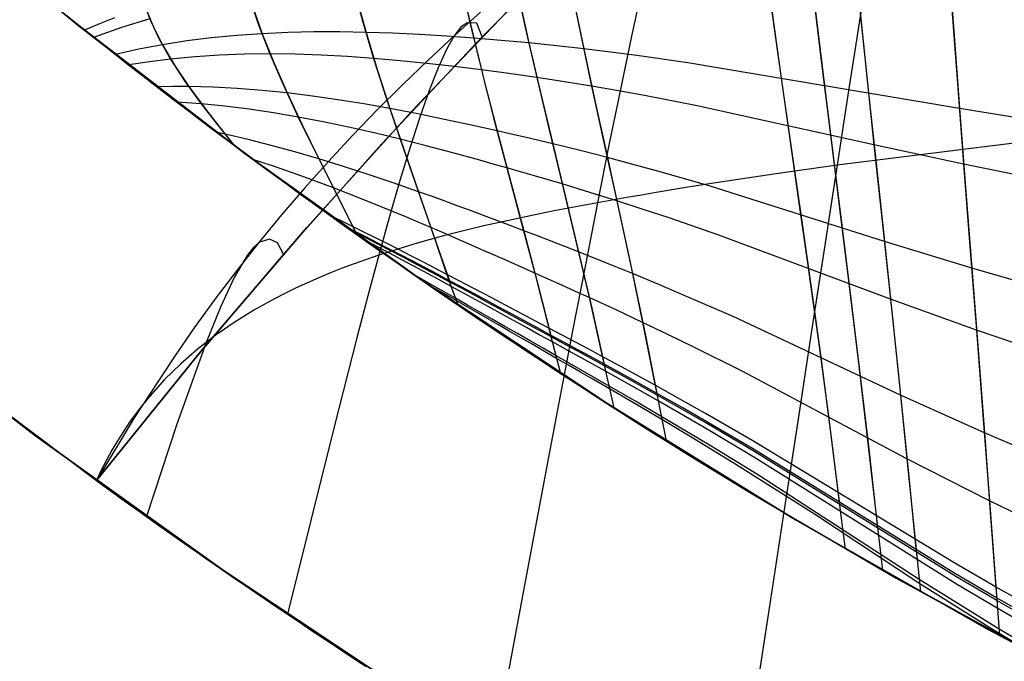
# Model space of a CAD drawing. Header units: millimetres. Extents: x -58 to 58, y -58 to 58.
# Tile 7 of 74: x -34.41 to -26.01, y -48.09 to -42.62. Entities that reach past the tile are written whole.
import ezdxf

# ---------------------------------------------------------------- set-up
doc = ezdxf.new("R2010")
doc.units = ezdxf.units.MM
doc.header["$MEASUREMENT"] = 0
doc.layers.add('Predefinito', color=5, linetype='Continuous')

msp = doc.modelspace()

# ---------------------------------------------------------------- linework, layer by layer
at = {"layer": 'Predefinito', "color": 9}
for points in [[(-21.4335, -36.1325), (-21.9998, -36.3993), (-22.559, -36.681), (-23.1108, -36.977), (-23.655, -37.2869), (-24.1915, -37.6099), (-24.72, -37.9454), (-25.2404, -38.293), (-25.7529, -38.652), (-26.2576, -39.022), (-26.7546, -39.4026), (-27.2441, -39.7931), (-27.726, -40.1931), (-28.2004, -40.602), (-28.6672, -41.019), (-29.5787, -41.8761), (-30.4636, -42.763), (-31.3246, -43.6782), (-32.1606, -44.6166), (-32.9707, -45.5733), (-33.7575, -46.5476)], [(-21.5032, -36.1643), (-21.9305, -36.3656), (-22.3584, -36.5778), (-22.7868, -36.801), (-23.2159, -37.0354), (-23.6456, -37.2813), (-24.076, -37.5388), (-24.507, -37.8081), (-24.9388, -38.0895), (-25.3713, -38.3831), (-25.8045, -38.6891), (-26.2385, -39.0077), (-26.6733, -39.3392), (-27.5454, -40.0413), (-28.4209, -40.7972), (-29.3002, -41.6082), (-30.1832, -42.4761), (-31.0703, -43.4024), (-31.9616, -44.3887), (-32.8573, -45.4366), (-33.7575, -46.5476)], [(-33.7575, -46.5476), (-32.8573, -45.4366), (-31.9616, -44.3887), (-31.0703, -43.4024), (-30.1832, -42.4761), (-29.3002, -41.6082), (-28.4209, -40.7972), (-27.5454, -40.0413), (-26.6733, -39.3392), (-26.2385, -39.0077), (-25.8045, -38.6891), (-25.3713, -38.3831), (-24.9388, -38.0895), (-24.507, -37.8081), (-24.076, -37.5388), (-23.6456, -37.2813), (-23.2159, -37.0354), (-22.7868, -36.801), (-22.3584, -36.5778), (-21.9305, -36.3656), (-21.5032, -36.1643)], [(-39.8913, -41.4118), (-38.4259, -42.775), (-36.9138, -44.0865), (-35.3571, -45.3445), (-33.7575, -46.5476)], [(-35.4307, -41.4116), (-33.9802, -42.6098), (-32.4892, -43.7573), (-30.9595, -44.8526), (-29.3929, -45.8945), (-27.7913, -46.8817), (-26.1566, -47.813), (-24.4907, -48.6873), (-22.7956, -49.5036), (-21.0733, -50.261), (-19.326, -50.9584), (-17.5556, -51.5951), (-15.7642, -52.1703), (-13.9541, -52.6833)], [(-13.9541, -52.6833), (-15.7642, -52.1703), (-17.5556, -51.5951), (-19.326, -50.9584), (-21.0733, -50.261), (-22.7956, -49.5036), (-24.4907, -48.6873), (-26.1566, -47.813), (-27.7913, -46.8817), (-29.3929, -45.8945), (-30.9595, -44.8526), (-32.4892, -43.7573), (-33.9802, -42.6098), (-35.4307, -41.4116)], [(-35.8507, -44.9553), (-34.2776, -46.1659), (-32.6637, -47.3216), (-31.0109, -48.4208), (-29.3211, -49.4623), (-27.5964, -50.4449), (-25.8388, -51.3674), (-24.0504, -52.2286), (-22.2333, -53.0276), (-20.3898, -53.7634), (-18.5219, -54.4352), (-16.632, -55.042), (-14.7222, -55.5833)], [(-14.7222, -55.5833), (-16.632, -55.042), (-18.5219, -54.4352), (-20.3898, -53.7634), (-22.2333, -53.0276), (-24.0504, -52.2286), (-25.8388, -51.3674), (-27.5964, -50.4449), (-29.3211, -49.4623), (-31.0109, -48.4208), (-32.6637, -47.3216), (-34.2776, -46.1659), (-35.8507, -44.9553)]]:
    msp.add_lwpolyline(points, dxfattribs=at)
at = {"layer": 'Predefinito', "color": 9, "extrusion": (0.988885, 0.077357, -0.126975)}
msp.add_lwpolyline([(-42.5424, 342.6164), (-42.7927, 343.0226)], dxfattribs=at)
at = {"layer": 'Predefinito', "color": 9, "extrusion": (0.99194, 0.073702, -0.103064)}
msp.add_lwpolyline([(-43.1775, 344.8923), (-43.5228, 345.3712)], dxfattribs=at)
at = {"layer": 'Predefinito', "color": 9, "extrusion": (0.993089, 0.071632, -0.092968)}
msp.add_lwpolyline([(-43.5079, 345.7673), (-43.8879, 346.2571)], dxfattribs=at)
at = {"layer": 'Predefinito', "color": 9, "extrusion": (0.99409, 0.069072, -0.083755)}
msp.add_lwpolyline([(-43.8478, 346.5141), (-44.2481, 346.9966)], dxfattribs=at)
at = {"layer": 'Predefinito', "color": 9, "extrusion": (0.995639, 0.063471, -0.068375)}
msp.add_lwpolyline([(-44.5128, 347.6636), (-44.9207, 348.1011)], dxfattribs=at)
at = {"layer": 'Predefinito', "color": 9, "extrusion": (0, 1, 0)}
for points in [[(33.7575, 35), (33.7575, 60)], [(33.7575, 320), (33.7575, 345)]]:
    msp.add_lwpolyline(points, dxfattribs=at)
at = {"layer": 'Predefinito', "color": 9, "extrusion": (1, 0, 0)}
msp.add_lwpolyline([(-46.5476, 60), (-46.5476, 320)], dxfattribs=at)
at = {"layer": 'Predefinito', "color": 9, "extrusion": (0.996717, 0.057854, -0.056635)}
msp.add_lwpolyline([(-45.1261, 348.4836), (-45.5044, 348.8528)], dxfattribs=at)
at = {"layer": 'Predefinito', "color": 9, "extrusion": (0.998507, 0.041967, -0.034959)}
msp.add_lwpolyline([(-46.4088, 349.8383), (-46.71, 350.0888)], dxfattribs=at)
at = {"layer": 'Predefinito', "color": 9}
for points in [[(-28.4617, -37.9647, 335.1857), (-28.4446, -38.2408, 336.2427), (-28.424, -38.5494, 337.2829), (-28.3992, -38.8888, 338.3054), (-28.3697, -39.2578, 339.309), (-28.3347, -39.6549, 340.2925), (-28.2938, -40.0788, 341.2548), (-28.2465, -40.5284, 342.1944), (-28.1925, -41.0025, 343.1096), (-28.1317, -41.4998, 343.9987), (-28.0643, -42.0186, 344.8595), (-27.9909, -42.5573, 345.6911), (-27.9124, -43.1146, 346.4938), (-27.8301, -43.689, 347.2676), (-27.7454, -44.2786, 348.0131), (-27.6601, -44.8814, 348.7309), (-27.5757, -45.4952, 349.4219), (-27.494, -46.1176, 350.0875), (-27.4164, -46.7461, 350.7294)], [(-28.4569, -38.0661, 44.4117), (-28.438, -38.363, 43.3328), (-28.4151, -38.6934, 42.272), (-28.3876, -39.0557, 41.2304), (-28.3546, -39.4484, 40.2092), (-28.3157, -39.8702, 39.2097), (-28.2703, -40.3196, 38.2336), (-28.2178, -40.7954, 37.2822), (-28.1583, -41.2963, 36.3574), (-28.0917, -41.8207, 35.4618), (-28.0184, -42.3666, 34.5968), (-27.9394, -42.9327, 33.7624), (-27.8559, -43.5173, 32.9584), (-27.7694, -44.1186, 32.1846), (-27.6818, -44.7344, 31.4402), (-27.5947, -45.3624, 30.7243), (-27.5101, -46, 30.0355), (-27.3885, -46.9624, 29.0561), (-27.3669, -47.1307, 28.8905)], [(-28.0252, -38.0412, 336.3682), (-28.006, -38.3694, 337.4132), (-27.9831, -38.7299, 338.4395), (-27.956, -39.121, 339.446), (-27.9241, -39.5413, 340.4314), (-27.887, -39.9895, 341.3945), (-27.8441, -40.464, 342.3338), (-27.7953, -40.9637, 343.2478), (-27.7406, -41.4871, 344.1345), (-27.6799, -42.0321, 344.9919), (-27.6138, -42.5968, 345.8192), (-27.5431, -43.1799, 346.6166), (-27.4688, -43.7796, 347.3846), (-27.3923, -44.3939, 348.1237), (-27.3148, -45.0207, 348.8346), (-27.238, -45.6579, 349.5185), (-27.1631, -46.303, 350.1767), (-27.0914, -46.9537, 350.8109)], [(-26.7148, -38.0297, 41.7501), (-26.7054, -38.2494, 41.2194), (-26.6953, -38.4782, 40.6946), (-26.6845, -38.7157, 40.1761), (-26.6728, -38.9618, 39.6639), (-26.6603, -39.2162, 39.1583), (-26.647, -39.4787, 38.6594), (-26.6326, -39.749, 38.1675), (-26.6173, -40.0269, 37.6826), (-26.601, -40.312, 37.2051), (-26.5836, -40.6043, 36.735), (-26.5652, -40.9035, 36.2728), (-26.5458, -41.2092, 35.8185), (-26.5253, -41.5212, 35.3727), (-26.5038, -41.8388, 34.9356), (-26.4813, -42.1618, 34.5073), (-26.4579, -42.49, 34.0877), (-26.4084, -43.1605, 33.2742), (-26.3562, -43.8481, 32.4942), (-26.302, -44.5503, 31.7467), (-26.2466, -45.2647, 31.0305), (-26.1911, -45.9888, 30.344), (-26.1361, -46.7198, 29.6856), (-26.0483, -47.8721, 28.7073)], [(-26.7124, -38.0571, 338.3193), (-26.7032, -38.2721, 338.8354), (-26.6933, -38.4957, 339.3457), (-26.6827, -38.7275, 339.8502), (-26.6714, -38.9675, 340.3486), (-26.6592, -39.2153, 340.8408), (-26.6462, -39.4708, 341.3266), (-26.6323, -39.7336, 341.8059), (-26.6174, -40.0037, 342.2785), (-26.6016, -40.2807, 342.7441), (-26.5848, -40.5645, 343.2026), (-26.5671, -40.8548, 343.6538), (-26.5483, -41.1514, 344.0974), (-26.5286, -41.454, 344.5331), (-26.4863, -42.0753, 345.3799), (-26.4402, -42.7163, 346.1934), (-26.3912, -43.3749, 346.9747), (-26.3397, -44.049, 347.7244), (-26.2865, -44.7363, 348.4437), (-26.2325, -45.4345, 349.1337), (-26.1785, -46.1412, 349.7958), (-26.1252, -46.854, 350.4316), (-26.0735, -47.5707, 351.0431)], [(-28.0191, -38.1712, 43.2052), (-27.9978, -38.5224, 42.1399), (-27.9724, -38.9068, 41.0947), (-27.9423, -39.3228, 40.0711), (-27.9069, -39.769, 39.0703), (-27.8657, -40.2437, 38.0939), (-27.8183, -40.7455, 37.1433), (-27.7646, -41.2731, 36.2205), (-27.7046, -41.8243, 35.328), (-27.6387, -42.3971, 34.4671), (-27.5675, -42.9897, 33.6378), (-27.4922, -43.6005, 32.8396), (-27.414, -44.2273, 32.0722), (-27.3346, -44.868, 31.3347), (-27.2554, -45.5202, 30.6261), (-27.1779, -46.1813, 29.9448), (-27.0489, -47.3139, 28.849)], [(-27.5859, -38.1644, 42.5409), (-27.5756, -38.3546, 42.0085), (-27.5644, -38.5535, 41.4815), (-27.5523, -38.7607, 40.9599), (-27.5249, -39.1997, 39.9338), (-27.4929, -39.6699, 38.9317), (-27.4557, -40.1695, 37.9551), (-27.4132, -40.697, 37.0055), (-27.3898, -40.9706, 36.5414), (-27.3651, -41.2507, 36.0847), (-27.339, -41.5368, 35.6359), (-27.3114, -41.8284, 35.1953), (-27.2525, -42.4277, 34.3386), (-27.1889, -43.0467, 33.5144), (-27.1216, -43.6833, 32.7222), (-27.0517, -44.3355, 31.9613), (-26.9804, -45.0009, 31.2308), (-26.9091, -45.6772, 30.5294), (-26.8391, -46.3617, 29.8557), (-26.7242, -47.4981, 28.804)], [(-27.5831, -38.1929, 337.5428), (-27.562, -38.574, 338.573), (-27.5372, -38.9869, 339.5823), (-27.5083, -39.4301, 340.5695), (-27.4748, -39.9021, 341.5333), (-27.4362, -40.4012, 342.4723), (-27.3925, -40.9261, 343.3849), (-27.3435, -41.4751, 344.2692), (-27.2892, -42.0459, 345.1232), (-27.2301, -42.6365, 345.946), (-27.167, -43.245, 346.7382), (-27.1006, -43.8697, 347.5002), (-27.0321, -44.5086, 348.2328), (-26.9626, -45.1594, 348.9369), (-26.8933, -45.8198, 349.6136), (-26.8255, -46.4876, 350.2644), (-26.7603, -47.1603, 350.8911)], [(-32.4532, -40.5059, 60.0034), (-32.4972, -40.3174, 52.1756), (-32.5401, -40.3482, 50.1725), (-32.5639, -40.392, 49.1682), (-32.5874, -40.4571, 48.1671), (-32.6085, -40.5417, 47.1749), (-32.6268, -40.6444, 46.1918), (-32.6414, -40.764, 45.2182), (-32.6518, -40.8993, 44.2545), (-32.6562, -41.2119, 42.3579), (-32.6314, -41.5739, 40.5056), (-32.605, -41.7712, 39.5972), (-32.5674, -41.9784, 38.7016), (-32.5171, -42.1953, 37.8193), (-32.4527, -42.4222, 36.9504), (-32.3728, -42.6596, 36.0947), (-32.2767, -42.9086, 35.2523), (-32.1638, -43.1706, 34.4235), (-32.0348, -43.4472, 33.6092), (-31.8909, -43.7402, 32.8101), (-31.735, -44.051, 32.0272), (-31.5499, -44.423, 31.1666), (-31.5367, -44.4487, 31.11)], [(-32.4518, -40.5045, 319.9908), (-32.4917, -40.3163, 327.6141), (-32.5324, -40.3386, 329.5635), (-32.5553, -40.3756, 330.5411), (-32.5785, -40.4329, 331.5178), (-32.5999, -40.5092, 332.4868), (-32.6187, -40.6031, 333.4472), (-32.6344, -40.7135, 334.3987), (-32.6463, -40.8391, 335.3411), (-32.6557, -41.1319, 337.1969), (-32.6395, -41.4733, 339.0116), (-32.5889, -41.8563, 340.7816), (-32.5474, -42.062, 341.6484), (-32.4934, -42.277, 342.5025), (-32.4254, -42.5015, 343.344), (-32.3426, -42.7364, 344.1729), (-32.2441, -42.9826, 344.9892), (-32.1299, -43.2416, 345.7922), (-32.0004, -43.5149, 346.5815), (-31.8576, -43.804, 347.3561), (-31.7039, -44.1103, 348.1152), (-31.5432, -44.4343, 348.8581)], [(-33.1521, -41.2363, 60.0049), (-33.1606, -41.1388, 56.2878), (-33.2402, -41.0618, 52.4752), (-33.2975, -41.0798, 50.5506), (-33.3585, -41.1605, 48.6237), (-33.4112, -41.3022, 46.7226), (-33.4498, -41.4951, 44.8536), (-33.4684, -41.73, 43.0187), (-33.4581, -41.9984, 41.2199), (-33.4077, -42.293, 39.4598), (-33.363, -42.4486, 38.5951), (-33.3026, -42.6099, 37.7403), (-33.2242, -42.7775, 36.8951), (-33.1258, -42.9527, 36.0594), (-33.0055, -43.1374, 35.2334), (-32.8625, -43.3346, 34.4178), (-32.7319, -43.5033, 33.7739), (-32.5879, -43.684, 33.138)], [(-33.1507, -41.2348, 319.991), (-33.1578, -41.1401, 323.613), (-33.2331, -41.0611, 327.3229), (-33.2879, -41.0726, 329.1959), (-33.3475, -41.1418, 331.0735), (-33.4008, -41.2704, 332.9299), (-33.4414, -41.4492, 334.756), (-33.4645, -41.6696, 336.5503), (-33.4624, -41.9238, 338.3108), (-33.4255, -42.2043, 340.0353), (-33.3901, -42.3528, 340.8832), (-33.341, -42.5066, 341.7214), (-33.2762, -42.6657, 342.5503), (-33.1937, -42.8313, 343.3702), (-33.0916, -43.0045, 344.1811), (-32.9686, -43.1876, 344.9826), (-32.8239, -43.3832, 345.7741), (-32.7436, -43.4867, 346.1658), (-32.585, -43.6861, 346.8695)], [(-31.5674, -42.3187, 36.26), (-31.4858, -42.6259, 35.399), (-31.3912, -42.9475, 34.5552), (-31.2839, -43.2842, 33.7289), (-31.1654, -43.6366, 32.9207), (-31.0375, -44.0052, 32.1313), (-30.903, -44.3897, 31.3609), (-30.748, -44.8409, 30.5172), (-30.6726, -45.0494, 30.1476)], [(-30.6533, -42.2767, 35.6819), (-30.5678, -42.6529, 34.8209), (-30.4719, -43.0458, 33.9809), (-30.3668, -43.4552, 33.1623), (-30.2542, -43.8809, 32.3655), (-30.1364, -44.3224, 31.5906), (-30.0162, -44.7783, 30.8376), (-29.8817, -45.3067, 30.0159), (-29.7951, -45.6344, 29.5308)], [(-30.1856, -42.2723, 35.4379), (-30.0969, -42.6828, 34.579), (-29.999, -43.111, 33.7431), (-29.8935, -43.5564, 32.9305), (-29.7822, -44.0183, 32.1416), (-29.6677, -44.4957, 31.3762), (-29.5526, -44.9869, 30.634), (-29.4114, -45.6163, 29.7393), (-29.34, -45.9281, 29.3159)], [(-29.7207, -42.2775, 35.2252), (-29.6296, -42.7219, 34.3699), (-29.5307, -43.1847, 33.5395), (-29.4255, -43.6651, 32.7344), (-29.3163, -44.1621, 31.9544), (-29.2054, -44.674, 31.1996), (-29.0956, -45.199, 30.469), (-28.963, -45.8688, 29.5902), (-28.8948, -46.2097, 29.1618)], [(-31.5393, -42.4216, 344.0363), (-31.4557, -42.7254, 344.8691), (-31.3598, -43.043, 345.6856), (-31.2522, -43.3751, 346.4853), (-31.1343, -43.7222, 347.2677), (-31.0082, -44.0846, 348.0322), (-30.8763, -44.4623, 348.7785), (-30.7421, -44.8544, 349.5066)], [(-30.6237, -42.4029, 344.6146), (-30.537, -42.7746, 345.4462), (-30.4408, -43.1621, 346.2578), (-30.3362, -43.5653, 347.049), (-30.2251, -43.9838, 347.8194), (-30.1097, -44.417, 348.5691), (-29.9925, -44.8637, 349.2981), (-29.8764, -45.3223, 350.007)], [(-30.1548, -42.4101, 344.858), (-30.0654, -42.8156, 345.6869), (-29.9676, -43.2377, 346.4939), (-29.8631, -43.676, 347.2787), (-29.7538, -44.1297, 348.0411), (-29.6419, -44.5977, 348.7812), (-29.5301, -45.0785, 349.4994), (-29.4209, -45.5701, 350.1966)], [(-29.689, -42.4268, 345.0695), (-29.5977, -42.8655, 345.8943), (-29.4993, -43.3214, 346.6954), (-29.3956, -43.7938, 347.4725), (-29.2886, -44.2816, 348.2257), (-29.1807, -44.7832, 348.9553), (-29.0743, -45.2966, 349.662), (-28.9718, -45.8197, 350.3469)], [(-25.4096, -48.2141, 28.62), (-27.0455, -47.3159, 28.8486), (-27.9264, -46.8013, 28.9626), (-28.1724, -46.6537, 29.0008), (-28.3832, -46.5258, 29.0391), (-28.5656, -46.4139, 29.0774), (-28.7259, -46.3149, 29.1158), (-28.8684, -46.2262, 29.1542), (-28.9965, -46.146, 29.1926), (-29.1131, -46.0725, 29.231), (-29.2204, -46.0045, 29.2695), (-29.3201, -45.9411, 29.3079), (-29.4133, -45.8814, 29.3464), (-29.5011, -45.825, 29.3849), (-29.5841, -45.7715, 29.4234), (-29.663, -45.7204, 29.4619), (-29.8099, -45.6248, 29.5389), (-29.9448, -45.5364, 29.6159), (-30.0698, -45.4539, 29.6929), (-30.1865, -45.3764, 29.7699), (-30.2963, -45.3032, 29.8469), (-30.4, -45.2337, 29.9239), (-30.4983, -45.1675, 30.0009), (-30.5918, -45.1042, 30.0779), (-30.6809, -45.0437, 30.155), (-30.7661, -44.9855, 30.232), (-30.8476, -44.9297, 30.309), (-30.9262, -44.8756, 30.3864), (-31.0017, -44.8235, 30.4637), (-31.0743, -44.7732, 30.5411), (-31.1443, -44.7245, 30.6185), (-31.2769, -44.6319, 30.7732), (-31.4008, -44.5448, 30.9279), (-31.5169, -44.4627, 31.0826), (-31.6261, -44.3851, 31.2374), (-31.729, -44.3117, 31.3921), (-31.8261, -44.2419, 31.5468), (-31.9181, -44.1756, 31.7016), (-32.0053, -44.1124, 31.8563), (-32.0882, -44.0522, 32.0111), (-32.1671, -43.9947, 32.1658), (-32.2422, -43.9396, 32.3205), (-32.3139, -43.8869, 32.4753), (-32.3825, -43.8363, 32.63), (-32.4481, -43.7878, 32.7848), (-32.5713, -43.6962, 33.0943), (-32.6852, -43.6111, 33.4037), (-32.7911, -43.5316, 33.7132), (-32.8899, -43.4569, 34.0227), (-32.9824, -43.3868, 34.3322), (-33.0691, -43.3207, 34.6417), (-33.1504, -43.2586, 34.9512), (-33.2268, -43.1999, 35.2607), (-33.3667, -43.0919, 35.8795), (-33.4921, -42.9945, 36.4983), (-33.6048, -42.9065, 37.1171), (-33.7059, -42.8271, 37.7359), (-33.7968, -42.7554, 38.3548), (-33.8786, -42.6906, 38.9736), (-34.0187, -42.5791, 40.2112)], [(-34.0161, -42.5811, 339.8094), (-33.9173, -42.6599, 340.7094), (-33.8016, -42.7516, 341.6094), (-33.6668, -42.8578, 342.5095), (-33.5095, -42.981, 343.4095), (-33.4211, -43.0498, 343.8596), (-33.3253, -43.1239, 344.3096), (-33.2213, -43.2041, 344.7596), (-33.108, -43.291, 345.2096), (-32.984, -43.3855, 345.6601), (-32.848, -43.4886, 346.1105), (-32.7748, -43.5438, 346.3357), (-32.6976, -43.6018, 346.5609), (-32.6162, -43.6627, 346.7861), (-32.53, -43.727, 347.0114), (-32.4386, -43.7948, 347.2366), (-32.3415, -43.8666, 347.4618), (-32.2381, -43.9426, 347.687), (-32.1274, -44.0237, 347.9122), (-32.0085, -44.1101, 348.1374), (-31.9457, -44.1557, 348.25), (-31.8804, -44.2028, 348.3626), (-31.8125, -44.2517, 348.4752), (-31.7418, -44.3024, 348.5878), (-31.6681, -44.3551, 348.7004), (-31.5913, -44.4099, 348.813)], [(-33.6027, -42.6006, 341.4534), (-33.7316, -42.6518, 341.3167), (-33.8594, -42.7059, 341.1782)], [(-30.4798, -42.5532, 49.1661), (-30.7052, -42.756, 49.2816), (-30.9271, -42.9624, 49.4023), (-31.1453, -43.1726, 49.528), (-31.3597, -43.3866, 49.6583), (-31.5702, -43.6046, 49.7932), (-31.7766, -43.8265, 49.9324), (-31.9788, -44.0526, 50.0755), (-32.1767, -44.2828, 50.2225), (-32.37, -44.5172, 50.3731), (-32.5587, -44.7559, 50.5271), (-32.7429, -44.999, 50.684), (-32.9226, -45.2464, 50.8435), (-33.0979, -45.4981, 51.0052), (-33.4359, -46.0143, 51.3338), (-33.7575, -46.5476, 51.6667)], [(-30.4798, -42.5532, 330.8339), (-30.7052, -42.756, 330.7184), (-30.9271, -42.9624, 330.5977), (-31.1453, -43.1726, 330.472), (-31.3597, -43.3866, 330.3417), (-31.5702, -43.6046, 330.2068), (-31.7766, -43.8265, 330.0676), (-31.9788, -44.0526, 329.9245), (-32.1767, -44.2828, 329.7775), (-32.37, -44.5172, 329.6269), (-32.5587, -44.7559, 329.4729), (-32.7429, -44.999, 329.316), (-32.9226, -45.2464, 329.1565), (-33.0979, -45.4981, 328.9948), (-33.4359, -46.0143, 328.6662), (-33.7575, -46.5476, 328.3333)], [(-29.1456, -42.5508, 42.5182), (-29.19, -42.7574, 41.8881), (-29.2826, -43.1989, 40.6527), (-29.3797, -43.6741, 39.4524), (-29.4805, -44.1784, 38.2891), (-29.5843, -44.7073, 37.1642), (-29.6908, -45.2575, 36.0749), (-29.7994, -45.8258, 35.0177), (-29.9099, -46.4091, 33.9889), (-30.1349, -47.6082, 32.002), (-30.3626, -48.8299, 30.0855)], [(-29.1456, -42.5508, 337.4818), (-29.19, -42.7574, 338.1119), (-29.2826, -43.1989, 339.3473), (-29.3797, -43.6741, 340.5476), (-29.4805, -44.1784, 341.7109), (-29.5843, -44.7073, 342.8358), (-29.6908, -45.2575, 343.9251), (-29.7994, -45.8258, 344.9823), (-29.9099, -46.4091, 346.0111), (-30.1349, -47.6082, 347.998), (-30.3626, -48.8299, 349.9145)], [(-27.2325, -42.5516, 339.9193), (-27.2814, -42.8642, 340.5207), (-27.3317, -43.1867, 341.1106), (-27.3832, -43.5183, 341.6886), (-27.4359, -43.8584, 342.2545), (-27.4897, -44.2063, 342.808), (-27.5445, -44.5613, 343.3496), (-27.6002, -44.923, 343.8798), (-27.6567, -45.2909, 344.3992), (-27.772, -46.0433, 345.4079), (-27.89, -46.8146, 346.3804), (-28.0099, -47.6009, 347.3213), (-28.1314, -48.3982, 348.2351)], [(-27.2325, -42.5516, 40.0807), (-27.2814, -42.8642, 39.4793), (-27.3317, -43.1867, 38.8894), (-27.3832, -43.5183, 38.3114), (-27.4359, -43.8584, 37.7455), (-27.4897, -44.2061, 37.1922), (-27.5444, -44.561, 36.6508), (-27.6001, -44.9226, 36.1208), (-27.6566, -45.2903, 35.6015), (-27.7719, -46.0425, 34.5931), (-27.8898, -46.8135, 33.6209), (-28.0097, -47.5995, 32.6804), (-28.1311, -48.3965, 31.7669)], [(-33.3026, -42.6099, 37.7403), (-33.544, -42.6839, 37.9895), (-33.7814, -42.7676, 38.2452)], [(-30.4636, -42.763, 60), (-30.5103, -42.6466, 54.6046), (-30.5927, -42.6437, 51.9232), (-30.6456, -42.6818, 50.5961), (-30.7052, -42.756, 49.2816), (-30.7705, -42.8719, 47.9823), (-30.8412, -43.028, 46.6998), (-30.9165, -43.2211, 45.4356), (-30.9962, -43.4478, 44.1912), (-31.0796, -43.7048, 42.9682), (-31.1662, -43.9889, 41.768), (-31.2556, -44.2968, 40.5921), (-31.3473, -44.6252, 39.4421), (-31.4407, -44.9711, 38.3186), (-31.5357, -45.3319, 37.22), (-31.7294, -46.0899, 35.087), (-32.125, -47.6889, 31.008)], [(-30.4636, -42.763, 320), (-30.5103, -42.6466, 325.3954), (-30.5927, -42.6437, 328.0768), (-30.6456, -42.6818, 329.4039), (-30.7052, -42.756, 330.7184), (-30.7705, -42.8719, 332.0177), (-30.8412, -43.028, 333.3002), (-30.9165, -43.2211, 334.5644), (-30.9962, -43.4478, 335.8088), (-31.0796, -43.7048, 337.0318), (-31.1662, -43.9889, 338.232), (-31.2556, -44.2968, 339.4079), (-31.3473, -44.6252, 340.5579), (-31.4407, -44.9711, 341.6814), (-31.5357, -45.3319, 342.78), (-31.7294, -46.0899, 344.913), (-32.125, -47.6889, 348.992)], [(-25.582, -43.5054, 347.1975), (-26.3912, -43.3749, 346.9747), (-27.5431, -43.1799, 346.6166), (-28.7099, -42.9843, 346.2281), (-29.1445, -42.9225, 346.0727), (-29.369, -42.8932, 345.9867), (-29.5977, -42.8655, 345.8943), (-29.8301, -42.8395, 345.7946), (-30.0654, -42.8156, 345.6869), (-30.3019, -42.7939, 345.5707), (-30.537, -42.7746, 345.4462), (-30.7698, -42.7578, 345.3136), (-31.0005, -42.7438, 345.1732), (-31.2291, -42.7329, 345.025), (-31.4557, -42.7254, 344.8691), (-31.6803, -42.7216, 344.7059), (-31.9029, -42.7218, 344.5353), (-32.1237, -42.7266, 344.3576), (-32.3426, -42.7364, 344.1729), (-32.5595, -42.7514, 343.9815), (-32.7739, -42.7721, 343.7836), (-32.9854, -42.7987, 343.5798), (-33.1937, -42.8313, 343.3702), (-33.3953, -42.8696, 343.1592), (-33.5942, -42.9148, 342.9433)], [(-25.5565, -44.0125, 32.2803), (-26.3562, -43.8481, 32.4942), (-27.1216, -43.6833, 32.7222), (-28.6455, -43.3478, 33.215), (-29.0781, -43.2644, 33.3656), (-29.3021, -43.224, 33.4493), (-29.5307, -43.1847, 33.5395), (-29.7632, -43.1469, 33.6372), (-29.999, -43.111, 33.7431), (-30.2362, -43.0772, 33.8577), (-30.4719, -43.0458, 33.9809), (-30.7051, -43.0168, 34.1124), (-30.936, -42.9905, 34.252), (-31.1647, -42.9674, 34.3997), (-31.3912, -42.9475, 34.5552), (-31.6156, -42.9313, 34.7183), (-31.8379, -42.9192, 34.889), (-32.0582, -42.9114, 35.067), (-32.2767, -42.9086, 35.2523), (-32.4931, -42.911, 35.4445), (-32.7069, -42.9189, 35.6433), (-32.9179, -42.9328, 35.8484), (-33.1258, -42.9527, 36.0594), (-33.3044, -42.9753, 36.2479), (-33.481, -43.0032, 36.4404)], [(-25.5051, -44.9622, 348.6397), (-26.2865, -44.7363, 348.4437), (-27.0321, -44.5086, 348.2328), (-28.5185, -44.0384, 347.7759), (-28.946, -43.9156, 347.6359), (-29.1683, -43.8544, 347.5576), (-29.3956, -43.7938, 347.4725), (-29.6274, -43.7342, 347.3799), (-29.8631, -43.676, 347.2787), (-30.1005, -43.6195, 347.1684), (-30.2187, -43.5921, 347.1098), (-30.3362, -43.5653, 347.049), (-30.5691, -43.5135, 346.9208), (-30.7993, -43.4643, 346.784), (-31.027, -43.4181, 346.6388), (-31.2522, -43.3751, 346.4853), (-31.475, -43.3356, 346.3237), (-31.6955, -43.2999, 346.1543), (-31.9137, -43.2684, 345.977), (-32.1299, -43.2416, 345.7922), (-32.3438, -43.2198, 345.6), (-32.5551, -43.2033, 345.4008), (-32.7635, -43.1925, 345.1949), (-32.9686, -43.1876, 344.9826), (-33.104, -43.1879, 344.8374), (-33.2383, -43.1911, 344.6895)], [(-25.4762, -45.526, 30.8455), (-26.2466, -45.2647, 31.0305), (-26.9804, -45.0009, 31.2308), (-28.4452, -44.4537, 31.6651), (-28.8692, -44.3081, 31.7981), (-29.0901, -44.235, 31.8729), (-29.3163, -44.1621, 31.9544), (-29.5472, -44.0897, 32.0437), (-29.7822, -44.0183, 32.1416), (-30.0191, -43.9486, 32.2489), (-30.137, -43.9145, 32.306), (-30.2542, -43.8809, 32.3655), (-30.3705, -43.848, 32.4272), (-30.4861, -43.8157, 32.4912), (-30.7153, -43.7531, 32.6257), (-30.9417, -43.6933, 32.769), (-31.1654, -43.6366, 32.9207), (-31.3864, -43.5833, 33.0808), (-31.6049, -43.5338, 33.249), (-31.821, -43.4883, 33.4252), (-32.0348, -43.4472, 33.6092), (-32.2462, -43.411, 33.8008), (-32.4548, -43.3799, 33.9997), (-32.6603, -43.3544, 34.2054), (-32.8625, -43.3346, 34.4178), (-33.07, -43.3205, 34.6457)], [(-25.3289, -43.5971, 37.31), (-27.4359, -43.8584, 37.7455), (-27.9551, -43.932, 37.854), (-28.4702, -44.0093, 37.9723), (-28.7256, -44.0496, 38.039), (-28.9792, -44.0911, 38.113), (-29.1053, -44.1124, 38.1533), (-29.2309, -44.134, 38.1959), (-29.356, -44.156, 38.2411), (-29.4805, -44.1784, 38.2891), (-29.6043, -44.2012, 38.3402), (-29.7275, -44.2244, 38.3941), (-29.85, -44.2481, 38.4511), (-29.9717, -44.2724, 38.5109), (-30.0925, -44.2973, 38.5736), (-30.2125, -44.3228, 38.6391), (-30.3314, -44.3491, 38.7074), (-30.4493, -44.376, 38.7785), (-30.5661, -44.4038, 38.8523), (-30.6817, -44.4325, 38.9287), (-30.7961, -44.4621, 39.0079), (-30.9091, -44.4926, 39.0896), (-31.0209, -44.5241, 39.1739), (-31.1312, -44.5567, 39.2608), (-31.24, -44.5904, 39.3502), (-31.3473, -44.6252, 39.4421), (-31.4529, -44.6613, 39.5364), (-31.557, -44.6986, 39.633), (-31.6593, -44.7372, 39.732), (-31.7599, -44.7771, 39.8333), (-31.8588, -44.8184, 39.9368), (-31.9559, -44.861, 40.0424), (-32.0512, -44.905, 40.1501), (-32.1446, -44.9505, 40.2599), (-32.2361, -44.9975, 40.3717), (-32.3257, -45.0459, 40.4853), (-32.4134, -45.0959, 40.6009), (-32.499, -45.1475, 40.7183), (-32.5826, -45.2007, 40.8374), (-32.6642, -45.2555, 40.9582), (-32.7437, -45.312, 41.0807), (-32.821, -45.3702, 41.2048), (-32.8962, -45.4301, 41.3303), (-32.9692, -45.4918, 41.4574), (-33.04, -45.5553, 41.5857), (-33.1086, -45.6205, 41.7153), (-33.175, -45.6875, 41.8461), (-33.2392, -45.7564, 41.9779), (-33.3012, -45.827, 42.1107), (-33.361, -45.8995, 42.2443), (-33.4185, -45.9739, 42.3787), (-33.4737, -46.0501, 42.5138), (-33.5267, -46.1283, 42.6495), (-33.5775, -46.2083, 42.7857), (-33.6259, -46.2902, 42.9222), (-33.6721, -46.3741, 43.0591), (-33.716, -46.4598, 43.1962), (-33.7575, -46.5476, 43.3333)], [(-25.3289, -43.5971, 342.69), (-27.4359, -43.8584, 342.2545), (-27.9551, -43.932, 342.146), (-28.4702, -44.0093, 342.0277), (-28.7256, -44.0496, 341.961), (-28.9792, -44.0911, 341.887), (-29.1053, -44.1124, 341.8467), (-29.2309, -44.134, 341.8041), (-29.356, -44.156, 341.7589), (-29.4805, -44.1784, 341.7109), (-29.6043, -44.2012, 341.6598), (-29.7275, -44.2244, 341.6059), (-29.85, -44.2481, 341.5489), (-29.9717, -44.2724, 341.4891), (-30.0925, -44.2973, 341.4264), (-30.2125, -44.3228, 341.3609), (-30.3314, -44.3491, 341.2926), (-30.4493, -44.376, 341.2215), (-30.5661, -44.4038, 341.1477), (-30.6817, -44.4325, 341.0713), (-30.7961, -44.4621, 340.9921), (-30.9091, -44.4926, 340.9104), (-31.0209, -44.5241, 340.8261), (-31.1312, -44.5567, 340.7392), (-31.24, -44.5904, 340.6498), (-31.3473, -44.6252, 340.5579), (-31.4529, -44.6613, 340.4636), (-31.557, -44.6986, 340.367), (-31.6593, -44.7372, 340.268), (-31.7599, -44.7771, 340.1667), (-31.8588, -44.8184, 340.0632), (-31.9559, -44.861, 339.9576), (-32.0512, -44.905, 339.8499), (-32.1446, -44.9505, 339.7401), (-32.2361, -44.9975, 339.6283), (-32.3257, -45.0459, 339.5147), (-32.4134, -45.0959, 339.3991), (-32.499, -45.1475, 339.2817), (-32.5826, -45.2007, 339.1626), (-32.6642, -45.2555, 339.0418), (-32.7437, -45.312, 338.9193), (-32.821, -45.3702, 338.7952), (-32.8962, -45.4301, 338.6697), (-32.9692, -45.4918, 338.5426), (-33.04, -45.5553, 338.4143), (-33.1086, -45.6205, 338.2847), (-33.175, -45.6875, 338.1539), (-33.2392, -45.7564, 338.0221), (-33.3012, -45.827, 337.8893), (-33.361, -45.8995, 337.7557), (-33.4185, -45.9739, 337.6213), (-33.4737, -46.0501, 337.4862), (-33.5267, -46.1283, 337.3505), (-33.5775, -46.2083, 337.2143), (-33.6259, -46.2902, 337.0778), (-33.6721, -46.3741, 336.9409), (-33.716, -46.4598, 336.8038), (-33.7575, -46.5476, 336.6667)], [(-25.8063, -46.3007, 349.8812), (-26.1785, -46.1412, 349.7958), (-26.8933, -45.8198, 349.6136), (-28.3225, -45.1501, 349.2187), (-28.7396, -44.9682, 349.0985), (-28.9574, -44.876, 349.0303), (-29.1807, -44.7832, 348.9553), (-29.4091, -44.6902, 348.8727), (-29.6419, -44.5977, 348.7812), (-29.7594, -44.5518, 348.7319), (-29.8768, -44.5064, 348.6801), (-29.9937, -44.4614, 348.6258), (-30.1097, -44.417, 348.5691), (-30.2248, -44.3731, 348.5101), (-30.3391, -44.3299, 348.4486), (-30.4525, -44.2873, 348.3849), (-30.5652, -44.2453, 348.3189), (-30.6772, -44.2041, 348.2505), (-30.7883, -44.1635, 348.18), (-30.8986, -44.1237, 348.1072), (-31.0082, -44.0846, 348.0322), (-31.2249, -44.0089, 347.8757), (-31.4387, -43.9367, 347.7107), (-31.6495, -43.8683, 347.5375), (-31.8576, -43.804, 347.3561), (-32.0628, -43.7441, 347.1668), (-32.2648, -43.6891, 346.9698), (-32.4634, -43.6391, 346.7656), (-32.6582, -43.5946, 346.5545), (-32.7267, -43.58, 346.4777)], [(-25.7698, -46.8975, 29.6065), (-26.1361, -46.7198, 29.6856), (-26.8391, -46.3617, 29.8557), (-28.2467, -45.6139, 30.2236), (-28.659, -45.4089, 30.3351), (-28.8745, -45.3044, 30.3987), (-29.0956, -45.199, 30.469), (-29.3218, -45.0929, 30.5471), (-29.5526, -44.9869, 30.634), (-29.6691, -44.9341, 30.6811), (-29.7855, -44.8817, 30.7308), (-29.9013, -44.8297, 30.7829), (-30.0162, -44.7783, 30.8376), (-30.1301, -44.7275, 30.8947), (-30.2431, -44.6773, 30.9542), (-30.3552, -44.6277, 31.0162), (-30.4665, -44.5787, 31.0805), (-30.5769, -44.5304, 31.1472), (-30.6865, -44.4828, 31.2161), (-30.7952, -44.4359, 31.2874), (-30.903, -44.3897, 31.3609), (-31.0099, -44.3443, 31.4367), (-31.116, -44.2997, 31.5146), (-31.2212, -44.256, 31.5947), (-31.3256, -44.2131, 31.677), (-31.5319, -44.1301, 31.8479), (-31.735, -44.051, 32.0272), (-31.9109, -43.9849, 32.1915), (-32.084, -43.9222, 32.362), (-32.2541, -43.8633, 32.5383), (-32.4211, -43.8082, 32.7201)], [(-25.7236, -47.6556, 28.9823), (-26.0827, -47.4553, 29.0534), (-26.4315, -47.2541, 29.129), (-28.1537, -46.2081, 29.5405), (-28.5596, -45.9749, 29.6402), (-28.7718, -45.8555, 29.6977), (-28.9895, -45.7346, 29.7618), (-29.2122, -45.6126, 29.8335), (-29.4398, -45.4899, 29.9142), (-29.5546, -45.4287, 29.9582), (-29.6693, -45.3677, 30.0049), (-29.7834, -45.3072, 30.0541), (-29.8965, -45.2473, 30.1059), (-30.0085, -45.1879, 30.1603), (-30.1195, -45.1291, 30.2172), (-30.2295, -45.071, 30.2766), (-30.3386, -45.0134, 30.3385), (-30.4468, -44.9565, 30.4027), (-30.5539, -44.9002, 30.4694), (-30.6601, -44.8447, 30.5384), (-30.7652, -44.7899, 30.6098), (-30.8694, -44.7358, 30.6835), (-30.9725, -44.6824, 30.7594), (-31.0747, -44.6299, 30.8376), (-31.1759, -44.5783, 30.9179), (-31.2761, -44.5274, 31.0005), (-31.3753, -44.4775, 31.0853), (-31.4735, -44.4285, 31.1722), (-31.5708, -44.3804, 31.2612), (-31.6681, -44.3329, 31.3532), (-31.7642, -44.2864, 31.4474)], [(-25.7179, -47.7505, 28.906), (-26.0761, -47.5474, 28.9761), (-26.4241, -47.3434, 29.0507), (-28.1425, -46.2828, 29.4567), (-28.5476, -46.0462, 29.5549), (-28.7593, -45.925, 29.6117), (-28.9766, -45.8022, 29.6749), (-29.1989, -45.6782, 29.7459), (-29.4259, -45.5535, 29.8257), (-29.5406, -45.4912, 29.8694), (-29.6551, -45.4293, 29.9156), (-29.7689, -45.3677, 29.9645), (-29.8817, -45.3067, 30.0159), (-29.9934, -45.2463, 30.07), (-30.1042, -45.1865, 30.1265), (-30.2139, -45.1273, 30.1856), (-30.3227, -45.0686, 30.2471), (-30.4305, -45.0107, 30.3111), (-30.5373, -44.9534, 30.3774), (-30.6432, -44.8968, 30.4462), (-30.748, -44.8409, 30.5172), (-30.8517, -44.7858, 30.5906), (-30.9545, -44.7314, 30.6663), (-31.0562, -44.6778, 30.7442), (-31.157, -44.6251, 30.8243), (-31.2567, -44.5732, 30.9067), (-31.3554, -44.5222, 30.9912), (-31.4532, -44.4721, 31.0778), (-31.6286, -44.3833, 31.2411)], [(-31.5913, -44.4099, 348.813), (-31.5131, -44.4654, 348.9226), (-31.4314, -44.5232, 349.0321), (-31.3458, -44.5835, 349.1417), (-31.2561, -44.6464, 349.2512), (-31.162, -44.7122, 349.3607), (-31.063, -44.781, 349.4703), (-30.9587, -44.8532, 349.5798), (-30.8484, -44.9292, 349.6894), (-30.7312, -45.0094, 349.7991), (-30.6063, -45.0944, 349.9088), (-30.4726, -45.1849, 350.0185), (-30.3287, -45.2816, 350.1282), (-30.2525, -45.3325, 350.1831), (-30.1729, -45.3855, 350.2379), (-30.0897, -45.4408, 350.2928), (-30.0024, -45.4984, 350.3476), (-29.9106, -45.5588, 350.4025), (-29.8136, -45.6224, 350.4573), (-29.7106, -45.6895, 350.5122), (-29.6007, -45.7608, 350.567), (-29.4828, -45.8369, 350.6217), (-29.3546, -45.919, 350.6763), (-29.2136, -46.0089, 350.731), (-29.0563, -46.1084, 350.7856), (-28.8785, -46.22, 350.8402), (-28.6731, -46.3477, 350.8947), (-28.4301, -46.4971, 350.9492), (-28.1334, -46.6772, 351.0035), (-26.9311, -47.3812, 351.1657), (-25.3878, -48.2257, 351.3822)], [(-25.7152, -47.7746, 351.1134), (-26.0733, -47.5709, 351.0436), (-26.421, -47.3663, 350.9693), (-28.1381, -46.3023, 350.5647), (-28.5429, -46.0648, 350.4669), (-28.7544, -45.9432, 350.4104), (-28.9715, -45.82, 350.3474), (-29.1937, -45.6955, 350.2767), (-29.4205, -45.5704, 350.1972), (-29.5351, -45.5078, 350.1537), (-29.6495, -45.4456, 350.1076), (-29.7633, -45.3838, 350.0588), (-29.876, -45.3225, 350.0075), (-29.9877, -45.2619, 349.9536), (-30.0984, -45.2018, 349.8972), (-30.2081, -45.1423, 349.8382), (-30.3168, -45.0834, 349.7768), (-30.4245, -45.0252, 349.713), (-30.5313, -44.9677, 349.6468), (-30.637, -44.9108, 349.5781), (-30.7417, -44.8547, 349.5072), (-30.8454, -44.7992, 349.4339), (-30.9481, -44.7446, 349.3584), (-31.0497, -44.6908, 349.2806), (-31.1503, -44.6377, 349.2005), (-31.25, -44.5856, 349.1183), (-31.3486, -44.5343, 349.0339), (-31.4462, -44.484, 348.9473), (-31.5913, -44.4099, 348.813)], [(-32.1606, -44.6166, 60), (-32.2107, -44.5197, 55.1674), (-32.2807, -44.4898, 52.7599), (-32.37, -44.5172, 50.3731), (-32.4194, -44.562, 49.191), (-32.4713, -44.6278, 48.0176), (-32.5817, -44.8159, 45.7001), (-32.6989, -45.0679, 43.4271), (-32.821, -45.3702, 41.2048), (-33.073, -46.0767, 36.9146), (-33.33, -46.8547, 32.7681)], [(-32.1606, -44.6166, 320), (-32.2107, -44.5197, 324.8326), (-32.2807, -44.4898, 327.2401), (-32.37, -44.5172, 329.6269), (-32.4194, -44.562, 330.809), (-32.4713, -44.6278, 331.9824), (-32.5817, -44.8159, 334.2999), (-32.6989, -45.0679, 336.5729), (-32.821, -45.3702, 338.7952), (-33.073, -46.0767, 343.0854), (-33.33, -46.8547, 347.2319)], [(-25.7112, -47.843, 28.8323), (-26.0686, -47.6373, 28.9014), (-26.4158, -47.4307, 28.9749), (-28.1307, -46.3562, 29.3753), (-28.5349, -46.1163, 29.4719), (-28.7462, -45.9934, 29.5278), (-28.963, -45.8688, 29.5902), (-29.1848, -45.7429, 29.6603), (-29.4114, -45.6163, 29.7393), (-29.5258, -45.553, 29.7825), (-29.6399, -45.4901, 29.8284), (-29.7535, -45.4275, 29.8768), (-29.866, -45.3655, 29.9279), (-29.9775, -45.3041, 29.9815), (-30.0879, -45.2433, 30.0377), (-30.1974, -45.183, 30.0964), (-30.3058, -45.1234, 30.1576), (-30.4133, -45.0644, 30.2212), (-30.5198, -45.0061, 30.2872), (-30.6252, -44.9485, 30.3556), (-30.7296, -44.8916, 30.4264), (-30.8256, -44.8395, 30.4941), (-30.9206, -44.788, 30.5637), (-31.108, -44.6872, 30.7089), (-31.2918, -44.5892, 30.8617), (-31.4722, -44.4944, 31.0219)], [(-24.8923, -48.4833, 28.5559), (-25.6973, -48.0266, 28.6866), (-26.0531, -47.8158, 28.7537), (-26.7357, -47.3911, 28.9002), (-28.1071, -46.5024, 29.214), (-28.5097, -46.2561, 29.3075), (-28.72, -46.1298, 29.3617), (-28.9358, -46.0016, 29.4224), (-29.1566, -45.8721, 29.4908), (-29.3821, -45.7418, 29.568), (-29.4959, -45.6765, 29.6104), (-29.6095, -45.6116, 29.6554), (-29.7225, -45.5471, 29.703), (-29.8345, -45.4831, 29.7532), (-29.9453, -45.4197, 29.8061), (-30.0551, -45.3569, 29.8615), (-30.1639, -45.2947, 29.9195), (-30.2717, -45.2331, 29.9799), (-30.3785, -45.1722, 30.0428), (-30.4843, -45.1119, 30.1082), (-30.589, -45.0523, 30.1759), (-30.6926, -44.9934, 30.246), (-30.8674, -44.8943, 30.3713), (-31.0391, -44.7976, 30.5033)], [(-25.7671, -48.0239, 351.3308), (-26.0938, -47.8279, 351.2686), (-26.72, -47.435, 351.1341), (-27.6287, -46.8348, 350.9204), (-28.3234, -46.396, 350.7682), (-28.7045, -46.1638, 350.6738), (-28.9022, -46.0453, 350.6188), (-29.1043, -45.9257, 350.5575), (-29.3108, -45.8051, 350.4889), (-29.52, -45.6844, 350.4121), (-29.6243, -45.6244, 350.3704), (-29.7279, -45.5648, 350.3264), (-29.8306, -45.5056, 350.2801), (-29.9325, -45.4469, 350.2317), (-30.0335, -45.3887, 350.1811), (-30.1338, -45.331, 350.1284), (-30.2331, -45.2739, 350.0735), (-30.3316, -45.2172, 350.0166), (-30.4803, -45.1318, 349.9256), (-30.627, -45.0477, 349.83), (-30.7716, -44.965, 349.7296), (-30.9141, -44.8838, 349.6248)], [(-33.7575, -46.5476, 345), (-33.7551, -46.5493, 345.1691), (-33.748, -46.5545, 345.3382), (-33.7361, -46.5631, 345.5073), (-33.7195, -46.5752, 345.6764), (-33.6981, -46.5906, 345.8454), (-33.672, -46.6095, 346.0145), (-33.641, -46.6319, 346.1836), (-33.6049, -46.6579, 346.3527), (-33.5638, -46.6875, 346.5219), (-33.5413, -46.7037, 346.6065), (-33.5174, -46.7208, 346.691), (-33.4921, -46.739, 346.7756), (-33.4653, -46.7581, 346.8602), (-33.4371, -46.7783, 346.9448), (-33.4075, -46.7995, 347.0294), (-33.3762, -46.8218, 347.114), (-33.3434, -46.8451, 347.1985), (-33.309, -46.8696, 347.2831), (-33.2728, -46.8953, 347.3677), (-33.2349, -46.9222, 347.4523), (-33.1951, -46.9503, 347.5369), (-33.1535, -46.9797, 347.6215), (-33.11, -47.0104, 347.706), (-33.0645, -47.0424, 347.7906), (-33.0168, -47.0759, 347.8751), (-32.967, -47.1108, 347.9597), (-32.9149, -47.1472, 348.0442), (-32.8605, -47.1852, 348.1288), (-32.8035, -47.2248, 348.2133), (-32.7438, -47.2662, 348.2978), (-32.6813, -47.3094, 348.3824), (-32.6158, -47.3546, 348.4669), (-32.5471, -47.4019, 348.5514), (-32.4748, -47.4514, 348.636), (-32.3988, -47.5033, 348.7205), (-32.3188, -47.5578, 348.805), (-32.2343, -47.6151, 348.8896), (-32.1447, -47.6756, 348.9741), (-32.0496, -47.7396, 349.0586), (-31.9474, -47.8081, 349.1439), (-31.838, -47.881, 349.2291), (-31.7204, -47.959, 349.3144), (-31.593, -48.043, 349.3996), (-31.5252, -48.0876, 349.4422), (-31.4541, -48.1341, 349.4848)], [(-33.7575, -46.5476, 35), (-33.7558, -46.5489, 34.8566), (-33.7507, -46.5526, 34.713), (-33.7421, -46.5589, 34.5694), (-33.7301, -46.5676, 34.426), (-33.7148, -46.5787, 34.2829), (-33.6962, -46.5922, 34.1402), (-33.6742, -46.6081, 33.998), (-33.6489, -46.6264, 33.8566), (-33.6203, -46.647, 33.716), (-33.5884, -46.6699, 33.5765), (-33.5534, -46.6952, 33.4381), (-33.5151, -46.7226, 33.3009), (-33.4735, -46.7523, 33.1652), (-33.4289, -46.7843, 33.0311), (-33.381, -46.8184, 32.8987), (-33.33, -46.8547, 32.7681), (-33.2759, -46.8931, 32.6395), (-33.2188, -46.9336, 32.513), (-33.1586, -46.9761, 32.3887), (-33.0955, -47.0206, 32.2666), (-33.0294, -47.0671, 32.1468), (-32.9605, -47.1154, 32.0295), (-32.8888, -47.1655, 31.9147), (-32.8143, -47.2174, 31.8024), (-32.7371, -47.2709, 31.6929), (-32.6572, -47.3262, 31.5861), (-32.5748, -47.383, 31.4821), (-32.4897, -47.4413, 31.3811), (-32.4022, -47.5011, 31.2831), (-32.3122, -47.5624, 31.1882), (-32.2198, -47.625, 31.0964), (-32.125, -47.6889, 31.008), (-32.028, -47.7541, 30.9229), (-31.9287, -47.8204, 30.8412), (-31.8273, -47.8879, 30.763), (-31.7239, -47.9564, 30.6883), (-31.6186, -48.0258, 30.6171), (-31.5115, -48.0961, 30.5496)]]:
    msp.add_polyline3d(points, dxfattribs=at)

doc.saveas('drawing.dxf')
